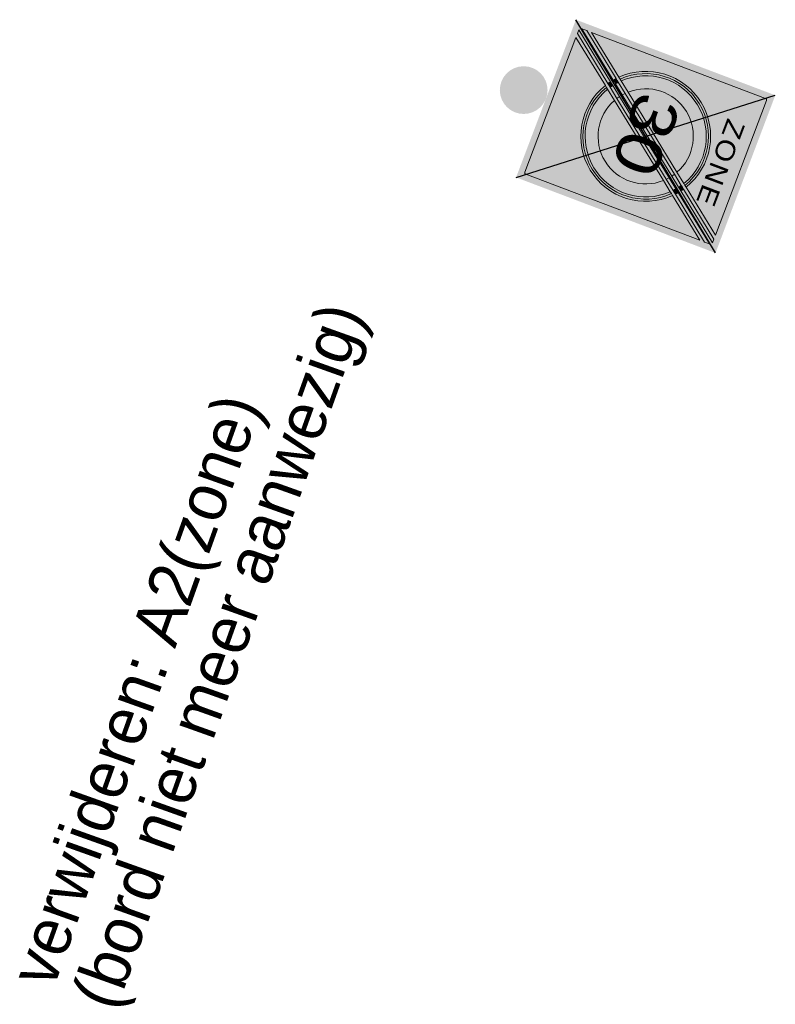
# Model space of a CAD drawing. Header units: metres. Extents: x 136326 to 138181, y 453212 to 454732.
# Tile 23 of 55: x 136555 to 136567, y 453810 to 453825. Entities that reach past the tile are written whole.
import ezdxf
from ezdxf.enums import TextEntityAlignment as Align

# ---------------------------------------------------------------- set-up
doc = ezdxf.new("R2010")
doc.units = ezdxf.units.M
doc.layers.add('-DR-nw-inr-bebording-txt', color=2, linetype='Continuous')
doc.layers.add('mob_bebording', color=7, linetype='Continuous', lineweight=0)
doc.styles.add('eurostile', font='txt')
doc.styles.add('Style-Verkeersborden', font='Verkeersborden.shx')

# ---------------------------------------------------------------- blocks, each defined once
blk = doc.blocks.new('bord_A02-ZE')
at = {"layer": 'mob_bebording', "linetype": 'Continuous', "lineweight": 0}
h = blk.add_hatch(color=254, dxfattribs=at)
h.paths.add_polyline_path([(-0.2650000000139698, 0), (-0.2650000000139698, 0.6700000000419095), (0.2650000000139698, 0.6700000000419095), (0.2650000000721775, 1.164153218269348e-10), (0, 5.820766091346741e-11)])
h.paths.add_polyline_path([(0.2399999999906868, 0.01000000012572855), (-0.2399999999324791, 0.01000000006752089, -0.414213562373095), (-0.254999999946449, 0.02500000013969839), (-0.2550000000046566, 0.6450000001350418, -0.414213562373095), (-0.2400000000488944, 0.6600000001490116), (0.2399999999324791, 0.6600000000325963, -0.414213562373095), (0.254999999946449, 0.6450000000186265), (0.2550000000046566, 0.02500000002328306, -0.414213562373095)], flags=17)
h = blk.add_hatch(color=7, dxfattribs=at)
h.paths.add_polyline_path([(0.2550000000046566, 0.02500000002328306), (0.254999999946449, 0.6450000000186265, 0.414213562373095), (0.2399999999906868, 0.660000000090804), (-0.2399999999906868, 0.6600000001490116, 0.414213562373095), (-0.2550000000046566, 0.6450000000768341), (-0.254999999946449, 0.02500000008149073, 0.414213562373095), (-0.2399999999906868, 0.01000000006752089), (0.2399999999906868, 0.01000000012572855, 0.414213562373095)])
h.paths.add_polyline_path([(-0.2449999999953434, 0.02772995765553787), (-0.2449999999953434, 0.04403174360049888), (-0.1366471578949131, 0.1835287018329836), (-0.1324641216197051, 0.1889140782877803), (-0.1282802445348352, 0.1943005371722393), (-0.1031528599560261, 0.226650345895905), (0.07946038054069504, 0.4617525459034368), (0.1045877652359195, 0.4941023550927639), (0.1087716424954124, 0.4994888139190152), (0.1129546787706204, 0.5048741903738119), (0.2256796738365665, 0.6500000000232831), (0.2383419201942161, 0.6500000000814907), (0.1211533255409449, 0.4991276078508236), (0.1169807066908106, 0.4937556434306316), (0.1128079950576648, 0.4883835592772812), (0.08776907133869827, 0.4561476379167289), (-0.0956665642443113, 0.2199866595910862), (-0.1207054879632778, 0.1877507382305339), (-0.1248781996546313, 0.1823786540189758), (-0.129050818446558, 0.1770066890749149)])
h.paths.add_polyline_path([(-0.245000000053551, 0.6450000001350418, -0.414213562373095), (-0.2399999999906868, 0.6500000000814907), (0.2130174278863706, 0.6500000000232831), (0.1044526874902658, 0.5102302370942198), (0.1002485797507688, 0.5048177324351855), (0.0960421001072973, 0.4994021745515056), (0.07073488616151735, 0.4668208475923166), (-0.1102223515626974, 0.2338506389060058), (-0.1355295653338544, 0.2012693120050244), (-0.1397360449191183, 0.1958537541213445), (-0.1439401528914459, 0.1904412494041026), (-0.245000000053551, 0.06033352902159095)])
h.paths.add_polyline_path([(-0.2383419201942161, 0.02000000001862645), (-0.1211533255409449, 0.170872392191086), (-0.1169807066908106, 0.1762443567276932), (-0.1128079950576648, 0.1816164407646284), (-0.08776907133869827, 0.2138523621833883), (0.09566656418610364, 0.450013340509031), (0.1207054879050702, 0.4822492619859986), (0.124878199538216, 0.4876213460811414), (0.129050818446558, 0.4929933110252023), (0.245000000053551, 0.6422700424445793), (0.2449999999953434, 0.625968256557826), (0.1366471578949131, 0.4864712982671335), (0.1324641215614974, 0.4810859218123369), (0.1282802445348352, 0.4756994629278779), (0.1031528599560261, 0.4433496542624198), (-0.07946038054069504, 0.2082474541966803), (-0.1045877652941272, 0.1758976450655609), (-0.1087716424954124, 0.1705111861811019), (-0.1129546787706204, 0.1651258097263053), (-0.2256796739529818, 0.02000000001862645)])
h.paths.add_polyline_path([(0.2449999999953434, 0.02500000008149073, -0.414213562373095), (0.2399999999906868, 0.02000000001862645), (-0.2130174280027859, 0.02000000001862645), (-0.1044526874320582, 0.1597697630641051), (-0.1002485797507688, 0.1651822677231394), (-0.09604210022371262, 0.1705978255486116), (-0.07073488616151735, 0.2031791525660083), (0.1102223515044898, 0.4361493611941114), (0.1355295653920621, 0.4687306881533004), (0.1397360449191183, 0.4741462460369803), (0.1439401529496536, 0.4795587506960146), (0.245000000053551, 0.6096664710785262)])
h = blk.add_hatch(color=254, dxfattribs=at)
edge = h.paths.add_edge_path()
edge.add_arc((-0.2399999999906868, 0.6450000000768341), 0.005000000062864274, 90, 180)
edge.add_line((-0.245000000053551, 0.6450000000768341), (-0.245000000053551, 0.06033352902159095))
edge.add_line((-0.245000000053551, 0.06033352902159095), (-0.1439401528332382, 0.1904412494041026))
edge.add_arc((-9.495378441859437e-11, 0.3349999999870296), 0.2039999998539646, 59.20132646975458, 225.122853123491, ccw=False)
edge.add_line((0.1044526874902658, 0.5102302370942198), (0.2130174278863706, 0.6500000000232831))
edge.add_line((0.2130174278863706, 0.6500000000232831), (-0.2399999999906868, 0.6500000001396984))
at = {"layer": 'mob_bebording', "linetype": 'Continuous', "lineweight": 0, "extrusion": (0, 0, -0.9999999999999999)}
h = blk.add_hatch(color=254, dxfattribs=at)
edge = h.paths.add_edge_path()
edge.add_ellipse((2.537754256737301e-09, 0.3350000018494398), major_axis=(-0.2039999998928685, 0), ratio=1, start_angle=303.6211806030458, end_angle=306.433462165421)
edge.add_line((-0.1211533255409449, 0.4991276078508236), (-0.2383419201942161, 0.6500000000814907))
edge.add_line((-0.2383419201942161, 0.6500000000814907), (-0.2256796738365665, 0.6500000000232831))
edge.add_line((-0.2256796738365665, 0.6500000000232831), (-0.1129546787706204, 0.5048741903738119))
h = blk.add_hatch(color=254, dxfattribs=at)
edge = h.paths.add_edge_path()
edge.add_ellipse((2.878834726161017e-09, 0.3350000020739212), major_axis=(-0.2040000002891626, 0), ratio=1, start_angle=309.2423601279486, end_angle=312.0546416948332)
edge.add_line((-0.1366471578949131, 0.4864712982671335), (-0.2449999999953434, 0.625968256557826))
edge.add_line((-0.2449999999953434, 0.625968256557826), (-0.245000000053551, 0.6422700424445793))
edge.add_line((-0.245000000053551, 0.6422700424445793), (-0.1290508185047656, 0.4929933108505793))
at = {"layer": 'mob_bebording', "linetype": 'Continuous', "lineweight": 0}
h = blk.add_hatch(color=254, dxfattribs=at)
edge = h.paths.add_edge_path()
edge.add_arc((0.2399999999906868, 0.02500000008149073), 0.005000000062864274, 270, 360)
edge.add_line((0.245000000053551, 0.02500000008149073), (0.245000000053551, 0.6096664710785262))
edge.add_line((0.245000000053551, 0.6096664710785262), (0.1439401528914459, 0.4795587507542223))
edge.add_arc((1.531615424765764e-10, 0.3350000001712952), 0.2039999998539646, -120.79867353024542, 45.122853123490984, ccw=False)
edge.add_line((-0.1044526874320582, 0.1597697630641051), (-0.2130174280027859, 0.02000000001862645))
edge.add_line((-0.2130174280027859, 0.02000000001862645), (0.2399999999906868, 0.02000000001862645))
at = {"layer": 'mob_bebording', "linetype": 'Continuous', "lineweight": 0, "extrusion": (0, 0, -0.9999999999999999)}
h = blk.add_hatch(color=252, dxfattribs=at)
edge = h.paths.add_edge_path()
edge.add_ellipse((-2.829310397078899e-11, 0.3350000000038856), major_axis=(-0.1971999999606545, 0), ratio=1, start_angle=135.1211727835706, end_angle=300.5546476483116)
edge.add_line((-0.1002485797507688, 0.5048177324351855), (-0.1044526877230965, 0.5102302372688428))
edge.add_ellipse((-3.138909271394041e-12, 0.3350000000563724), major_axis=(-0.2040000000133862, 0), ratio=1, start_angle=134.8771468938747, end_angle=300.7986735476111, ccw=False)
edge.add_line((0.1439401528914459, 0.1904412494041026), (0.1397360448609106, 0.1958537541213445))
h = blk.add_hatch(color=254, dxfattribs=at)
edge = h.paths.add_edge_path()
edge.add_ellipse((5.701057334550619e-11, 0.335000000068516), major_axis=(-0.1903999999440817, 0), ratio=1, start_angle=135.3827766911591, end_angle=300.2930437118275)
edge.add_line((-0.0960421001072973, 0.4994021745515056), (-0.1002485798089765, 0.5048177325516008))
edge.add_ellipse((-3.573239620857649e-11, 0.335000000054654), major_axis=(-0.1972000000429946, 0), ratio=1, start_angle=135.1211727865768, end_angle=300.5546476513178, ccw=False)
edge.add_line((0.1397360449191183, 0.1958537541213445), (0.1355295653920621, 0.2012693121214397))
h = blk.add_hatch(color=252, dxfattribs=at)
edge = h.paths.add_edge_path()
edge.add_ellipse((3.359862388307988e-11, 0.3350000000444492), major_axis=(-0.1495999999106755, 0), ratio=1, start_angle=137.4578744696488, end_angle=298.2179459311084)
edge.add_line((-0.07073488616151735, 0.4668208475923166), (-0.09604210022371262, 0.4994021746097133))
edge.add_ellipse((-4.1865257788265e-11, 0.3350000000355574), major_axis=(-0.1904000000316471, 0), ratio=1, start_angle=135.3827766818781, end_angle=300.29304370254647, ccw=False)
edge.add_line((0.1355295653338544, 0.2012693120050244), (0.1102223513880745, 0.2338506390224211))
h = blk.add_hatch(color=254, dxfattribs=at)
edge = h.paths.add_edge_path()
edge.add_ellipse((-1.157046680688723e-12, 0.3350000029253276), major_axis=(-0.1903999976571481, 0), ratio=1, start_angle=303.3193802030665, end_angle=306.3331216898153)
edge.add_line((-0.1128079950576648, 0.4883835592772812), (-0.1169807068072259, 0.4937556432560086))
edge.add_ellipse((3.407687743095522e-09, 0.3350000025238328), major_axis=(-0.19720000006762, 0), ratio=1, start_angle=303.47549956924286, end_angle=306.3850230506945, ccw=False)
edge.add_line((-0.1087716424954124, 0.4994888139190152), (-0.1045877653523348, 0.4941023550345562))
h = blk.add_hatch(color=252, dxfattribs=at)
edge = h.paths.add_edge_path()
edge.add_ellipse((-2.176832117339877e-09, 0.3350000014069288), major_axis=(-0.1971999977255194, 0), ratio=1, start_angle=303.4754980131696, end_angle=306.3850214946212)
edge.add_line((-0.1169807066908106, 0.4937556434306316), (-0.1211533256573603, 0.4991276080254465))
edge.add_ellipse((-1.077405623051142e-09, 0.3349999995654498), major_axis=(-0.2039999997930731, 0), ratio=1, start_angle=303.62117940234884, end_angle=306.43346096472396, ccw=False)
edge.add_line((-0.1129546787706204, 0.5048741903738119), (-0.1087716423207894, 0.4994888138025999))
at = {"layer": 'mob_bebording', "linetype": 'Continuous', "lineweight": 0}
h = blk.add_hatch(color=254, dxfattribs=at)
edge = h.paths.add_edge_path()
edge.add_arc((-1.386672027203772e-11, 0.3350000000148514), 0.1496000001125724, 61.78205404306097, 222.5421255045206)
edge.add_line((-0.1102223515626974, 0.2338506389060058), (0.07073488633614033, 0.4668208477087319))
h = blk.add_hatch(color=252, dxfattribs=at)
edge = h.paths.add_edge_path()
edge.add_arc((5.866258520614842e-11, 0.3350000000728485), 0.2039999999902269, 239.2013264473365, 405.122853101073)
edge.add_line((0.1439401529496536, 0.4795587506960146), (0.1397360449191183, 0.4741462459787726))
edge.add_arc((4.530372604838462e-12, 0.3350000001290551), 0.1971999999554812, -120.55464766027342, 44.8788272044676, ccw=False)
edge.add_line((-0.1002485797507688, 0.1651822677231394), (-0.1044526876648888, 0.1597697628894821))
h = blk.add_hatch(color=254, dxfattribs=at)
edge = h.paths.add_edge_path()
edge.add_arc((2.247526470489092e-11, 0.3350000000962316), 0.1972000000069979, 239.4453523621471, 404.8788272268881)
edge.add_line((0.1397360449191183, 0.4741462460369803), (0.1355295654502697, 0.4687306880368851))
edge.add_arc((2.405182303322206e-11, 0.3350000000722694), 0.1904000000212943, -120.29304372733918, 44.617223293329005, ccw=False)
edge.add_line((-0.09604210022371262, 0.1705978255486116), (-0.1002485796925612, 0.1651822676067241))
h = blk.add_hatch(color=252, dxfattribs=at)
edge = h.paths.add_edge_path()
edge.add_arc((-1.276156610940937e-11, 0.3350000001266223), 0.1904000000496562, 239.7069562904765, 404.6172233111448)
edge.add_line((0.1355295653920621, 0.4687306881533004), (0.1102223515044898, 0.4361493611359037))
edge.add_arc((9.180628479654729e-11, 0.3350000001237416), 0.149599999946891, -118.2179459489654, 42.542125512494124, ccw=False)
edge.add_line((-0.07073488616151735, 0.2031791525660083), (-0.09604210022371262, 0.1705978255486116))
at = {"layer": 'mob_bebording', "linetype": 'Continuous', "lineweight": 0, "extrusion": (0, 0, -0.9999999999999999)}
h = blk.add_hatch(color=252, dxfattribs=at)
edge = h.paths.add_edge_path()
edge.add_ellipse((-2.376657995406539e-09, 0.3349999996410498), major_axis=(-0.1495999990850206, 0), ratio=1, start_angle=302.083341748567, end_angle=305.92258680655)
edge.add_line((-0.08776907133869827, 0.4561476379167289), (-0.1128079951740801, 0.4883835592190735))
edge.add_ellipse((2.211563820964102e-09, 0.3349999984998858), major_axis=(-0.1904000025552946, 0), ratio=1, start_angle=303.3193799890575, end_angle=306.33312147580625, ccw=False)
edge.add_line((-0.1045877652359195, 0.4941023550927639), (-0.07946038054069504, 0.4617525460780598))
at = {"layer": 'mob_bebording', "linetype": 'Continuous', "lineweight": 0}
h = blk.add_hatch(color=252, dxfattribs=at)
edge = h.paths.add_edge_path()
edge.add_arc((2.708737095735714e-09, 0.3349999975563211), 0.1904000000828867, 47.64356039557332, 50.65730188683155)
edge.add_line((0.1207054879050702, 0.4822492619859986), (0.09566656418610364, 0.4500133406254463))
edge.add_arc((2.498230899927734e-09, 0.3349999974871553), 0.1496000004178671, 46.407523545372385, 50.24676860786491, ccw=False)
edge.add_line((0.1031528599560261, 0.4433496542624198), (0.1282802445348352, 0.4756994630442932))
h = blk.add_hatch(color=254, dxfattribs=at)
edge = h.paths.add_edge_path()
edge.add_arc((6.609710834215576e-10, 0.3349999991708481), 0.1972000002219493, 47.79967820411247, 50.70920169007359)
edge.add_line((0.124878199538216, 0.4876213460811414), (0.1207054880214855, 0.4822492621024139))
edge.add_arc((-1.6584969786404e-09, 0.334999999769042), 0.1904000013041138, 47.643558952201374, 50.657300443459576, ccw=False)
edge.add_line((0.1282802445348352, 0.4756994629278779), (0.1324641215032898, 0.4810859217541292))
h = blk.add_hatch(color=252, dxfattribs=at)
edge = h.paths.add_edge_path()
edge.add_arc((-4.035381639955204e-09, 0.3349999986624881), 0.2040000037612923, 47.9453587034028, 50.75764027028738)
edge.add_line((0.129050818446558, 0.4929933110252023), (0.1248781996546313, 0.487621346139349))
edge.add_arc((7.482825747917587e-10, 0.3350000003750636), 0.197199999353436, 47.79967798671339, 50.70920147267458, ccw=False)
edge.add_line((0.1324641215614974, 0.4810859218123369), (0.1366471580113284, 0.4864712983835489))
h = blk.add_hatch(color=254, dxfattribs=at)
edge = h.paths.add_edge_path()
edge.add_arc((-6.742210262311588e-10, 0.3349999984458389), 0.1495999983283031, 226.4075219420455, 230.2467670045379)
edge.add_line((-0.0956665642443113, 0.2199866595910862), (0.08776907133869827, 0.4561476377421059))
edge.add_arc((2.376657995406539e-09, 0.3349999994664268), 0.1495999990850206, 54.07741319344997, 57.91665825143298)
edge.add_line((0.07946038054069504, 0.4617525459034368), (-0.1031528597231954, 0.226650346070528))
h = blk.add_hatch(color=254, dxfattribs=at)
edge = h.paths.add_edge_path()
edge.add_arc((1.54257022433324e-09, 0.3349999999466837), 0.1495999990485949, 46.4075226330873, 50.24676769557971)
edge.add_line((0.09566656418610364, 0.450013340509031), (-0.08776907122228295, 0.213852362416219))
edge.add_arc((-1.450101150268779e-09, 0.3349999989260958), 0.1495999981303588, 234.0774125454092, 237.9166576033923)
edge.add_line((-0.07946038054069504, 0.2082474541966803), (0.1031528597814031, 0.4433496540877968))
h = blk.add_hatch(color=254, dxfattribs=at)
edge = h.paths.add_edge_path()
edge.add_arc((4.790352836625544e-11, 0.3350000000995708), 0.1496000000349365, 241.7820540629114, 402.542125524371)
edge.add_line((0.1102223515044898, 0.4361493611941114), (-0.07073488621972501, 0.2031791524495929))
h = blk.add_hatch(color=252, dxfattribs=at)
edge = h.paths.add_edge_path()
edge.add_arc((-3.815095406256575e-09, 0.3350000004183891), 0.1903999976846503, 227.6435602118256, 230.6573017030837)
edge.add_line((-0.1207054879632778, 0.1877507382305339), (-0.09566656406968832, 0.2199866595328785))
edge.add_arc((-2.440023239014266e-09, 0.3350000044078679), 0.149600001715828, 226.4075239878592, 230.2467690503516, ccw=False)
edge.add_line((-0.1031528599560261, 0.226650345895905), (-0.1282802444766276, 0.1943005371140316))
h = blk.add_hatch(color=252, dxfattribs=at)
edge = h.paths.add_edge_path()
edge.add_arc((5.250136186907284e-09, 0.3350000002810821), 0.2040000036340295, 227.9453582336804, 230.7576398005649)
edge.add_line((-0.129050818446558, 0.1770066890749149), (-0.124878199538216, 0.1823786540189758))
edge.add_arc((-1.865182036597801e-09, 0.335000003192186), 0.1972000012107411, 227.7996788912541, 230.7092023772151, ccw=False)
edge.add_line((-0.1324641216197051, 0.1889140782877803), (-0.1366471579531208, 0.183528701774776))
h = blk.add_hatch(color=254, dxfattribs=at)
edge = h.paths.add_edge_path()
edge.add_arc((-6.900704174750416e-10, 0.3349999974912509), 0.1971999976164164, 227.7996775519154, 230.7092010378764)
edge.add_line((-0.1248781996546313, 0.1823786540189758), (-0.1207054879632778, 0.1877507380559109))
edge.add_arc((5.812424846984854e-10, 0.3350000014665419), 0.1904000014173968, 227.6435594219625, 230.6573009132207, ccw=False)
edge.add_line((-0.1282802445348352, 0.1943005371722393), (-0.1324641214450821, 0.1889140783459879))
at = {"layer": 'mob_bebording', "linetype": 'Continuous', "lineweight": 0, "extrusion": (0, 0, -0.9999999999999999)}
h = blk.add_hatch(color=252, dxfattribs=at)
edge = h.paths.add_edge_path()
edge.add_ellipse((2.347554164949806e-09, 0.3350000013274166), major_axis=(-0.1495999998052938, 0), ratio=1, start_angle=122.0833415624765, end_angle=125.9225866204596)
edge.add_line((0.08776907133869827, 0.2138523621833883), (0.1128079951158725, 0.1816164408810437))
edge.add_ellipse((-1.105201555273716e-09, 0.3349999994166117), major_axis=(-0.1904000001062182, 0), ratio=1, start_angle=123.3193800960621, end_angle=126.33312158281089, ccw=False)
edge.add_line((0.1045877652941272, 0.1758976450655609), (0.07946038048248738, 0.2082474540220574))
h = blk.add_hatch(color=254, dxfattribs=at)
edge = h.paths.add_edge_path()
edge.add_ellipse((-2.907938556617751e-09, 0.3349999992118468), major_axis=(-0.2040000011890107, 0), ratio=1, start_angle=129.242359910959, end_angle=132.0546414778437)
edge.add_line((0.1366471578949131, 0.1835287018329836), (0.2449999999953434, 0.04403174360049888))
edge.add_line((0.2449999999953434, 0.04403174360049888), (0.2449999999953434, 0.02772995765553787))
edge.add_line((0.2449999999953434, 0.02772995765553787), (0.129050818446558, 0.1770066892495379))
h = blk.add_hatch(color=254, dxfattribs=at)
edge = h.paths.add_edge_path()
edge.add_ellipse((-1.955566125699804e-10, 0.3349999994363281), major_axis=(-0.2039999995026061, 0), ratio=1, start_angle=123.6211798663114, end_angle=126.4334614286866)
edge.add_line((0.1211533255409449, 0.170872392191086), (0.2383419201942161, 0.02000000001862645))
edge.add_line((0.2383419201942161, 0.02000000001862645), (0.2256796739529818, 0.02000000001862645))
edge.add_line((0.2256796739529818, 0.02000000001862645), (0.1129546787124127, 0.165125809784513))
h = blk.add_hatch(color=252, dxfattribs=at)
edge = h.paths.add_edge_path()
edge.add_ellipse((2.11862445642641e-09, 0.3350000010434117), major_axis=(-0.1971999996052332, 0), ratio=1, start_angle=123.475497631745, end_angle=126.3850211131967)
edge.add_line((0.1169807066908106, 0.1762443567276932), (0.1211533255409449, 0.1708723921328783))
edge.add_ellipse((-1.664527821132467e-10, 0.3349999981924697), major_axis=(-0.2039999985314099, 0), ratio=1, start_angle=123.62118005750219, end_angle=126.43346161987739, ccw=False)
edge.add_line((0.1129546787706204, 0.1651258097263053), (0.1087716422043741, 0.1705111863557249))
at = {"layer": 'mob_bebording', "linetype": 'Continuous', "lineweight": 0, "extrusion": (0, 0, -1)}
h = blk.add_hatch(color=254, dxfattribs=at)
edge = h.paths.add_edge_path()
edge.add_ellipse((1.078415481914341e-09, 0.3349999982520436), major_axis=(-0.1903999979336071, 0), ratio=1, start_angle=123.3193797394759, end_angle=126.3331212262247)
edge.add_line((0.1128079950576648, 0.1816164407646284), (0.1169807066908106, 0.1762443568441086))
edge.add_ellipse((-3.46589540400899e-09, 0.3349999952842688), major_axis=(-0.1971999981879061, 0), ratio=1, start_angle=123.47549995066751, end_angle=126.38502343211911, ccw=False)
edge.add_line((0.1087716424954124, 0.1705111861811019), (0.1045877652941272, 0.1758976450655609))
at = {"layer": 'mob_bebording', "color": 254, "linetype": 'Continuous', "lineweight": 0, "flags": 128}
for points in [[(-0.2399999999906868, 0.6500000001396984, 0.414213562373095), (-0.245000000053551, 0.6450000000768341), (-0.245000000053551, 0.06033352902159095), (-0.1439401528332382, 0.1904412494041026, -0.8841150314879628), (0.1044526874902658, 0.5102302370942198), (0.2130174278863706, 0.6500000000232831)], [(0.1129546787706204, 0.5048741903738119, -0.01227150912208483), (0.1211533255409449, 0.4991276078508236), (0.2383419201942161, 0.6500000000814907), (0.2256796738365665, 0.6500000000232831)], [(0.1290508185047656, 0.4929933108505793, -0.01227150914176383), (0.1366471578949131, 0.4864712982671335), (0.2449999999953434, 0.625968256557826), (0.245000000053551, 0.6422700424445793)], [(0.2399999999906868, 0.02000000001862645, 0.414213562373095), (0.245000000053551, 0.02500000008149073), (0.245000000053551, 0.6096664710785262), (0.1439401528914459, 0.4795587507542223, -0.8841150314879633), (-0.1044526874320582, 0.1597697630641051), (-0.2130174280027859, 0.02000000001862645)], [(-0.1355295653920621, 0.2012693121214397, -0.8762840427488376), (0.0960421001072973, 0.4994021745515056), (0.1002485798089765, 0.5048177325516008, 0.8803280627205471), (-0.1397360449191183, 0.1958537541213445)], [(0.1045877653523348, 0.4941023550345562, -0.01315068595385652), (0.1128079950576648, 0.4883835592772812), (0.1169807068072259, 0.4937556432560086, 0.01269587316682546), (0.1087716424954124, 0.4994888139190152)], [(0.07073488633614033, 0.4668208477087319, 0.8447669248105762), (-0.1102223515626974, 0.2338506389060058)], [(-0.1002485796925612, 0.1651822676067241, 0.8803280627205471), (0.1397360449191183, 0.4741462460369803), (0.1355295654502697, 0.4687306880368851, -0.8762840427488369), (-0.09604210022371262, 0.1705978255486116)], [(0.1324641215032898, 0.4810859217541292, 0.01269587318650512), (0.124878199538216, 0.4876213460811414), (0.1207054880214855, 0.4822492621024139, -0.01315068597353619), (0.1282802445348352, 0.4756994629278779)], [(-0.1031528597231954, 0.226650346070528, 0.01675343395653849), (-0.0956665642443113, 0.2199866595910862), (0.08776907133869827, 0.4561476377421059, 0.01675343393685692), (0.07946038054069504, 0.4617525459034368)], [(0.1031528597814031, 0.4433496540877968, 0.01675343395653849), (0.09566656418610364, 0.450013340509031), (-0.08776907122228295, 0.213852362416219, 0.01675343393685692), (-0.07946038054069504, 0.2082474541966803)], [(-0.07073488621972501, 0.2031791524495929, 0.8447669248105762), (0.1102223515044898, 0.4361493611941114)], [(-0.1324641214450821, 0.1889140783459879, 0.01269587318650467), (-0.1248781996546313, 0.1823786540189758), (-0.1207054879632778, 0.1877507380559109, -0.01315068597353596), (-0.1282802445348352, 0.1943005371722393)], [(-0.129050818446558, 0.1770066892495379, -0.01227150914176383), (-0.1366471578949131, 0.1835287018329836), (-0.2449999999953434, 0.04403174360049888), (-0.2449999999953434, 0.02772995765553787)], [(-0.1129546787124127, 0.165125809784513, -0.01227150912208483), (-0.1211533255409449, 0.170872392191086), (-0.2383419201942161, 0.02000000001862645), (-0.2256796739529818, 0.02000000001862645)], [(-0.1045877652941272, 0.1758976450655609, -0.01315068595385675), (-0.1128079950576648, 0.1816164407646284), (-0.1169807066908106, 0.1762443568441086, 0.01269587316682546), (-0.1087716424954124, 0.1705111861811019)]]:
    blk.add_lwpolyline(points, format="xyb", close=True, dxfattribs=at)
at = {"layer": 'mob_bebording', "color": 252, "linetype": 'Continuous', "lineweight": 0, "flags": 128}
for points in [[(-0.1397360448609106, 0.1958537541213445, -0.8803280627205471), (0.1002485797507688, 0.5048177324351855), (0.1044526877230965, 0.5102302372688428, 0.8841150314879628), (-0.1439401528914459, 0.1904412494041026)], [(-0.1102223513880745, 0.2338506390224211, -0.8447669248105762), (0.07073488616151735, 0.4668208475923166), (0.09604210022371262, 0.4994021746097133, 0.8762840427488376), (-0.1355295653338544, 0.2012693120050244)], [(0.1087716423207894, 0.4994888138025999, -0.01269587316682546), (0.1169807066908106, 0.4937556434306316), (0.1211533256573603, 0.4991276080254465, 0.01227150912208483), (0.1129546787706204, 0.5048741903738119)], [(-0.1044526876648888, 0.1597697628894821, 0.8841150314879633), (0.1439401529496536, 0.4795587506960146), (0.1397360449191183, 0.4741462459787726, -0.8803280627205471), (-0.1002485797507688, 0.1651822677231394)], [(-0.09604210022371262, 0.1705978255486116, 0.8762840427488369), (0.1355295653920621, 0.4687306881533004), (0.1102223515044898, 0.4361493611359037, -0.8447669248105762), (-0.07073488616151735, 0.2031791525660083)], [(0.07946038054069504, 0.4617525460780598, -0.01675343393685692), (0.08776907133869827, 0.4561476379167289), (0.1128079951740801, 0.4883835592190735, 0.01315068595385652), (0.1045877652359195, 0.4941023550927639)], [(0.1282802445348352, 0.4756994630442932, 0.01315068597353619), (0.1207054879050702, 0.4822492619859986), (0.09566656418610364, 0.4500133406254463, -0.01675343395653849), (0.1031528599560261, 0.4433496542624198)], [(0.1366471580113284, 0.4864712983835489, 0.01227150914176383), (0.129050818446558, 0.4929933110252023), (0.1248781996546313, 0.487621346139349, -0.01269587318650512), (0.1324641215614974, 0.4810859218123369)], [(-0.1282802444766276, 0.1943005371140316, 0.01315068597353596), (-0.1207054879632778, 0.1877507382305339), (-0.09566656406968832, 0.2199866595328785, -0.01675343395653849), (-0.1031528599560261, 0.226650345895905)], [(-0.1366471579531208, 0.183528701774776, 0.01227150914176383), (-0.129050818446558, 0.1770066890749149), (-0.124878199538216, 0.1823786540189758, -0.01269587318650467), (-0.1324641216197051, 0.1889140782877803)], [(-0.07946038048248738, 0.2082474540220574, -0.01675343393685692), (-0.08776907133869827, 0.2138523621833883), (-0.1128079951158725, 0.1816164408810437, 0.01315068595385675), (-0.1045877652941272, 0.1758976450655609)], [(-0.1087716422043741, 0.1705111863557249, -0.01269587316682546), (-0.1169807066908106, 0.1762443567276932), (-0.1211533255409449, 0.1708723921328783, 0.01227150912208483), (-0.1129546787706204, 0.1651258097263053)]]:
    blk.add_lwpolyline(points, format="xyb", close=True, dxfattribs=at)
at = {"layer": 'mob_bebording', "color": 252, "linetype": 'Continuous', "lineweight": 0, "style": 'Style-Verkeersborden', "width": 1.19047619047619}
blk.add_text('30', height=0.1428, dxfattribs=at).set_placement((-0.004804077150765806, 0.3350000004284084), align=Align.MIDDLE_CENTER)
at = {"layer": 'mob_bebording', "color": 7, "linetype": 'Continuous', "lineweight": 0, "insert": (-0.002640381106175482, 0.5845000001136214), "char_height": 0.05999999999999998, "attachment_point": 5, "line_spacing_factor": 0.6, "style": 'Style-Verkeersborden'}
blk.add_mtext('\\H1x;\\W1.16667;\\T1.112;ZONE', dxfattribs=at)

msp = doc.modelspace()

# ---------------------------------------------------------------- hatches: boundary and pattern name
at = {"layer": 'mob_bebording', "linetype": 'Continuous', "lineweight": 0}
h = msp.add_hatch(color=251, dxfattribs=at)
edge = h.paths.add_edge_path(flags=0)
edge.add_arc((136563.2178008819, 453824.1093638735), 0.375, 0, 360)

# ---------------------------------------------------------------- linework, layer by layer
at = {"layer": 'mob_bebording', "color": 10, "lineweight": 30}
for p, q in [((136566.2311687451, 453821.5498982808), (136564.0381608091, 453825.2153745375)), ((136563.098732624, 453822.7374773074), (136567.1705969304, 453824.0277955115))]:
    msp.add_line(p, q, dxfattribs=at)

# ---------------------------------------------------------------- block references
at = {"layer": 'mob_bebording', "color": 254, "linetype": 'Continuous', "lineweight": 0, "xscale": 5.000000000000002, "yscale": 5.000000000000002, "zscale": 5.000000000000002, "rotation": 249.2371227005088}
msp.add_blockref('bord_A02-ZE', (136563.5684467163, 453823.9764259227), dxfattribs=at)

# ---------------------------------------------------------------- texts
at = {"layer": '-DR-nw-inr-bebording-txt', "insert": (136557.0238171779, 453809.5415702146), "char_height": 0.75, "attachment_point": 7, "rotation": 70.33562535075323, "line_spacing_factor": 0.8360563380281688, "style": 'eurostile'}
msp.add_mtext('verwijderen: A2(zone)\\P(bord niet meer aanwezig)', dxfattribs=at)

doc.saveas('drawing.dxf')
